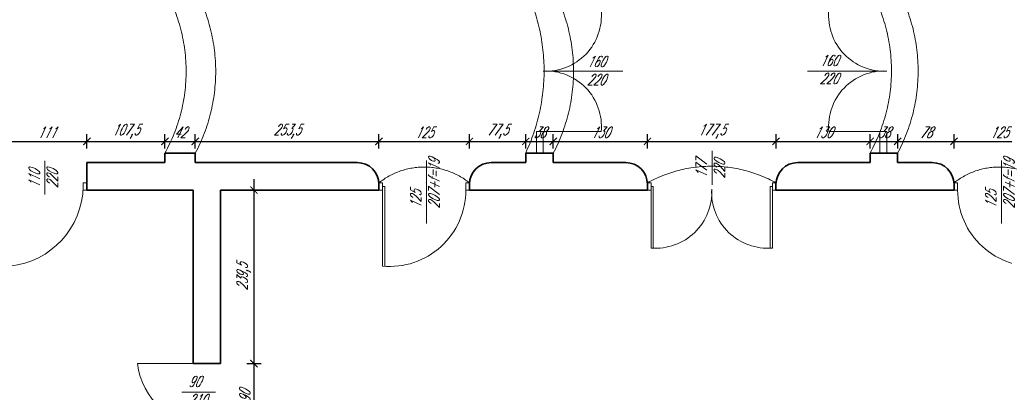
# Model space of a CAD drawing. Header units: millimetres. Extents: x 402 to 79005, y -7782 to 89952.
# Tile 34 of 256: x 23919 to 25278, y 14286 to 14801. Entities that reach past the tile are written whole.
import ezdxf

# ---------------------------------------------------------------- set-up
doc = ezdxf.new("R2010")
doc.units = ezdxf.units.MM
doc.header["$LTSCALE"] = 10
doc.linetypes.add('DASHED', pattern=[19.05, 12.7, -6.35])
doc.layers.get('0').update_dxf_attribs({"lineweight": 0})
doc.layers.get('Defpoints').update_dxf_attribs({"color": 253})
for name, color, linetype, lineweight in [('01 parter - ściany', 253, 'Continuous', 35), ('03_drzwi', 253, 'Continuous', 15), ('04-2_nad', 253, 'DASHED', 5), ('05-01_wymiary', 253, 'Continuous', 5)]:
    doc.layers.add(name, color=color, linetype=linetype, lineweight=lineweight)
doc.styles.add('ariel_wym', font='simplex.shx', dxfattribs={"width": 0.65, "oblique": 25})
doc.dimstyles.new('ariel 50 wnętrze', dxfattribs={"dimtxt": 15, "dimasz": 10, "dimexe": 10, "dimexo": 0, "dimgap": 5, "dimtad": 1, "dimdec": 1, "dimrnd": 0.5, "dimtxsty": 'ariel_wym', "dimblk": 'ARCHTICK', "dimcen": 2.5, "dimdle": 15, "dimazin": 0, "dimtfac": 1, "dimtdec": 1, "dimtix": 1, "dimtmove": 0, "dimatfit": 3, "dimldrblk": 'DOT', "dimfxl": 0, "dimarcsym": 0})

# ---------------------------------------------------------------- blocks, each defined once
blk = doc.blocks.new('_ArchTick')
at = {"color": 0, "linetype": 'ByBlock', "const_width": 0.15}
blk.add_lwpolyline([(-0.5, -0.5), (0.5, 0.5)], dxfattribs=at)
blk = doc.blocks.new('*D2648')
at = {"layer": '05-01_wymiary', "color": 0, "lineweight": -2}
for p, q in [((23900.6, 14622.7), (23900.6, 14642.7)), ((24011.6, 14622.7), (24011.6, 14642.7)), ((23885.6, 14632.7), (24026.6, 14632.7))]:
    blk.add_line(p, q, dxfattribs=at)
at = {"layer": 'Defpoints', "color": 0, "lineweight": 0}
for p in [(24011.6, 14632.7), (23900.6, 14603.4), (24011.6, 14603.4)]:
    blk.add_point(p, dxfattribs=at)
at = {"layer": '05-01_wymiary', "color": 0, "lineweight": -2, "xscale": 10, "yscale": 10, "zscale": 10, "rotation": 180}
blk.add_blockref('_ArchTick', (23900.6, 14632.7), dxfattribs=at)
at = {"layer": '05-01_wymiary', "color": 0, "lineweight": -2, "xscale": 10, "yscale": 10, "zscale": 10}
blk.add_blockref('_ArchTick', (24011.6, 14632.7), dxfattribs=at)
at = {"layer": '05-01_wymiary', "color": 0, "insert": (23956.1, 14645.2), "char_height": 15, "attachment_point": 5, "style": 'ariel_wym'}
blk.add_mtext('111', dxfattribs=at)
blk = doc.blocks.new('_Dot')
at = {"color": 0, "linetype": 'ByBlock', "lineweight": -2}
blk.add_line((-0.5, 0), (-1, 0), dxfattribs=at)
at = {"color": 0, "linetype": 'ByBlock', "const_width": 0.5}
blk.add_lwpolyline([(-0.25, 0, 1), (0.25, 0, 1)], format="xyb", close=True, dxfattribs=at)
blk = doc.blocks.new('*D2649')
at = {"layer": '05-01_wymiary', "color": 0, "lineweight": -2}
for p, q in [((24011.6, 14622.7), (24011.6, 14642.7)), ((24119.3, 14622.7), (24119.3, 14642.7)), ((23996.6, 14632.7), (24134.3, 14632.7))]:
    blk.add_line(p, q, dxfattribs=at)
at = {"layer": 'Defpoints', "color": 0, "lineweight": 0}
for p in [(24119.3, 14632.7), (24119.3, 14616.4), (24011.6, 14603.4)]:
    blk.add_point(p, dxfattribs=at)
at = {"layer": '05-01_wymiary', "color": 0, "lineweight": -2, "xscale": 10, "yscale": 10, "zscale": 10, "rotation": 180}
blk.add_blockref('_ArchTick', (24011.6, 14632.7), dxfattribs=at)
at = {"layer": '05-01_wymiary', "color": 0, "lineweight": -2, "xscale": 10, "yscale": 10, "zscale": 10}
blk.add_blockref('_ArchTick', (24119.3, 14632.7), dxfattribs=at)
at = {"layer": '05-01_wymiary', "color": 0, "insert": (24065.4, 14646.6), "char_height": 15, "attachment_point": 5, "style": 'ariel_wym'}
blk.add_mtext('107,5', dxfattribs=at)
blk = doc.blocks.new('*D2650')
at = {"layer": '05-01_wymiary', "color": 0, "lineweight": -2}
for p, q in [((24119.3, 14622.7), (24119.3, 14642.7)), ((24161.3, 14622.7), (24161.3, 14642.7)), ((24104.3, 14632.7), (24176.3, 14632.7))]:
    blk.add_line(p, q, dxfattribs=at)
at = {"layer": 'Defpoints', "color": 0, "lineweight": 0}
for p in [(24161.3, 14632.7), (24119.3, 14616.4), (24161.3, 14616.4)]:
    blk.add_point(p, dxfattribs=at)
at = {"layer": '05-01_wymiary', "color": 0, "lineweight": -2, "xscale": 10, "yscale": 10, "zscale": 10, "rotation": 180}
blk.add_blockref('_ArchTick', (24119.3, 14632.7), dxfattribs=at)
at = {"layer": '05-01_wymiary', "color": 0, "lineweight": -2, "xscale": 10, "yscale": 10, "zscale": 10}
blk.add_blockref('_ArchTick', (24161.3, 14632.7), dxfattribs=at)
at = {"layer": '05-01_wymiary', "color": 0, "insert": (24140.3, 14645.2), "char_height": 15, "attachment_point": 5, "style": 'ariel_wym'}
blk.add_mtext('42', dxfattribs=at)
blk = doc.blocks.new('*D2651')
at = {"layer": '05-01_wymiary', "color": 0, "lineweight": -2}
for p, q in [((24161.3, 14622.7), (24161.3, 14642.7)), ((24414.9, 14622.7), (24414.9, 14642.7)), ((24146.3, 14632.7), (24429.9, 14632.7))]:
    blk.add_line(p, q, dxfattribs=at)
at = {"layer": 'Defpoints', "color": 0, "lineweight": 0}
for p in [(24414.9, 14632.7), (24161.3, 14616.4), (24414.9, 14565.4)]:
    blk.add_point(p, dxfattribs=at)
at = {"layer": '05-01_wymiary', "color": 0, "lineweight": -2, "xscale": 10, "yscale": 10, "zscale": 10, "rotation": 180}
blk.add_blockref('_ArchTick', (24161.3, 14632.7), dxfattribs=at)
at = {"layer": '05-01_wymiary', "color": 0, "lineweight": -2, "xscale": 10, "yscale": 10, "zscale": 10}
blk.add_blockref('_ArchTick', (24414.9, 14632.7), dxfattribs=at)
at = {"layer": '05-01_wymiary', "color": 0, "insert": (24288.1, 14646.6), "char_height": 15, "attachment_point": 5, "style": 'ariel_wym'}
blk.add_mtext('253,5', dxfattribs=at)
blk = doc.blocks.new('*D2652')
at = {"layer": '05-01_wymiary', "color": 0, "lineweight": -2}
for p, q in [((24414.9, 14622.7), (24414.9, 14642.7)), ((24539.9, 14622.7), (24539.9, 14642.7)), ((24399.9, 14632.7), (24554.9, 14632.7))]:
    blk.add_line(p, q, dxfattribs=at)
at = {"layer": 'Defpoints', "color": 0, "lineweight": 0}
for p in [(24539.9, 14632.7), (24414.9, 14565.4), (24539.9, 14565.4)]:
    blk.add_point(p, dxfattribs=at)
at = {"layer": '05-01_wymiary', "color": 0, "lineweight": -2, "xscale": 10, "yscale": 10, "zscale": 10, "rotation": 180}
blk.add_blockref('_ArchTick', (24414.9, 14632.7), dxfattribs=at)
at = {"layer": '05-01_wymiary', "color": 0, "lineweight": -2, "xscale": 10, "yscale": 10, "zscale": 10}
blk.add_blockref('_ArchTick', (24539.9, 14632.7), dxfattribs=at)
at = {"layer": '05-01_wymiary', "color": 0, "insert": (24477.4, 14645.2), "char_height": 15, "attachment_point": 5, "style": 'ariel_wym'}
blk.add_mtext('125', dxfattribs=at)
blk = doc.blocks.new('*D2653')
at = {"layer": '05-01_wymiary', "color": 0, "lineweight": -2}
for p, q in [((24539.9, 14622.7), (24539.9, 14642.7)), ((24617.6, 14622.7), (24617.6, 14642.7)), ((24524.9, 14632.7), (24632.6, 14632.7))]:
    blk.add_line(p, q, dxfattribs=at)
at = {"layer": 'Defpoints', "color": 0, "lineweight": 0}
for p in [(24617.6, 14632.7), (24617.6, 14616.4), (24539.9, 14565.4)]:
    blk.add_point(p, dxfattribs=at)
at = {"layer": '05-01_wymiary', "color": 0, "lineweight": -2, "xscale": 10, "yscale": 10, "zscale": 10, "rotation": 180}
blk.add_blockref('_ArchTick', (24539.9, 14632.7), dxfattribs=at)
at = {"layer": '05-01_wymiary', "color": 0, "lineweight": -2, "xscale": 10, "yscale": 10, "zscale": 10}
blk.add_blockref('_ArchTick', (24617.6, 14632.7), dxfattribs=at)
at = {"layer": '05-01_wymiary', "color": 0, "insert": (24578.7, 14646.6), "char_height": 15, "attachment_point": 5, "style": 'ariel_wym'}
blk.add_mtext('77,5', dxfattribs=at)
blk = doc.blocks.new('*D2654')
at = {"layer": '05-01_wymiary', "color": 0, "lineweight": -2}
for p, q in [((24617.6, 14622.7), (24617.6, 14642.7)), ((24655.6, 14622.7), (24655.6, 14642.7)), ((24602.6, 14632.7), (24670.6, 14632.7))]:
    blk.add_line(p, q, dxfattribs=at)
at = {"layer": 'Defpoints', "color": 0, "lineweight": 0}
for p in [(24655.6, 14632.7), (24617.6, 14616.4), (24655.6, 14616.4)]:
    blk.add_point(p, dxfattribs=at)
at = {"layer": '05-01_wymiary', "color": 0, "lineweight": -2, "xscale": 10, "yscale": 10, "zscale": 10, "rotation": 180}
blk.add_blockref('_ArchTick', (24617.6, 14632.7), dxfattribs=at)
at = {"layer": '05-01_wymiary', "color": 0, "lineweight": -2, "xscale": 10, "yscale": 10, "zscale": 10}
blk.add_blockref('_ArchTick', (24655.6, 14632.7), dxfattribs=at)
at = {"layer": '05-01_wymiary', "color": 0, "insert": (24636.6, 14645.2), "char_height": 15, "attachment_point": 5, "style": 'ariel_wym'}
blk.add_mtext('38', dxfattribs=at)
blk = doc.blocks.new('*D2655')
at = {"layer": '05-01_wymiary', "color": 0, "lineweight": -2}
for p, q in [((24655.6, 14622.7), (24655.6, 14642.7)), ((24785.6, 14622.7), (24785.6, 14642.7)), ((24640.6, 14632.7), (24800.6, 14632.7))]:
    blk.add_line(p, q, dxfattribs=at)
at = {"layer": 'Defpoints', "color": 0, "lineweight": 0}
for p in [(24785.6, 14632.7), (24655.6, 14616.4), (24785.6, 14575.4)]:
    blk.add_point(p, dxfattribs=at)
at = {"layer": '05-01_wymiary', "color": 0, "lineweight": -2, "xscale": 10, "yscale": 10, "zscale": 10, "rotation": 180}
blk.add_blockref('_ArchTick', (24655.6, 14632.7), dxfattribs=at)
at = {"layer": '05-01_wymiary', "color": 0, "lineweight": -2, "xscale": 10, "yscale": 10, "zscale": 10}
blk.add_blockref('_ArchTick', (24785.6, 14632.7), dxfattribs=at)
at = {"layer": '05-01_wymiary', "color": 0, "insert": (24720.6, 14645.2), "char_height": 15, "attachment_point": 5, "style": 'ariel_wym'}
blk.add_mtext('130', dxfattribs=at)
blk = doc.blocks.new('*D2656')
at = {"layer": '05-01_wymiary', "color": 0, "lineweight": -2}
for p, q in [((24785.6, 14622.7), (24785.6, 14642.7)), ((24963.1, 14622.7), (24963.1, 14642.7)), ((24770.6, 14632.7), (24978.1, 14632.7))]:
    blk.add_line(p, q, dxfattribs=at)
at = {"layer": 'Defpoints', "color": 0, "lineweight": 0}
for p in [(24963.1, 14632.7), (24785.6, 14575.4), (24963.1, 14573.4)]:
    blk.add_point(p, dxfattribs=at)
at = {"layer": '05-01_wymiary', "color": 0, "lineweight": -2, "xscale": 10, "yscale": 10, "zscale": 10, "rotation": 180}
blk.add_blockref('_ArchTick', (24785.6, 14632.7), dxfattribs=at)
at = {"layer": '05-01_wymiary', "color": 0, "lineweight": -2, "xscale": 10, "yscale": 10, "zscale": 10}
blk.add_blockref('_ArchTick', (24963.1, 14632.7), dxfattribs=at)
at = {"layer": '05-01_wymiary', "color": 0, "insert": (24874.3, 14646.6), "char_height": 15, "attachment_point": 5, "style": 'ariel_wym'}
blk.add_mtext('177,5', dxfattribs=at)
blk = doc.blocks.new('*D2657')
at = {"layer": '05-01_wymiary', "color": 0, "lineweight": -2}
for p, q in [((24963.1, 14622.7), (24963.1, 14642.7)), ((25093.1, 14622.7), (25093.1, 14642.7)), ((24948.1, 14632.7), (25108.1, 14632.7))]:
    blk.add_line(p, q, dxfattribs=at)
at = {"layer": 'Defpoints', "color": 0, "lineweight": 0}
for p in [(25093.1, 14632.7), (25093.1, 14616.4), (24963.1, 14573.4)]:
    blk.add_point(p, dxfattribs=at)
at = {"layer": '05-01_wymiary', "color": 0, "lineweight": -2, "xscale": 10, "yscale": 10, "zscale": 10, "rotation": 180}
blk.add_blockref('_ArchTick', (24963.1, 14632.7), dxfattribs=at)
at = {"layer": '05-01_wymiary', "color": 0, "lineweight": -2, "xscale": 10, "yscale": 10, "zscale": 10}
blk.add_blockref('_ArchTick', (25093.1, 14632.7), dxfattribs=at)
at = {"layer": '05-01_wymiary', "color": 0, "insert": (25028.1, 14645.2), "char_height": 15, "attachment_point": 5, "style": 'ariel_wym'}
blk.add_mtext('130', dxfattribs=at)
blk = doc.blocks.new('*D2658')
at = {"layer": '05-01_wymiary', "color": 0, "lineweight": -2}
for p, q in [((25093.1, 14622.7), (25093.1, 14642.7)), ((25131.1, 14622.7), (25131.1, 14642.7)), ((25078.1, 14632.7), (25146.1, 14632.7))]:
    blk.add_line(p, q, dxfattribs=at)
at = {"layer": 'Defpoints', "color": 0, "lineweight": 0}
for p in [(25131.1, 14632.7), (25093.1, 14616.4), (25131.1, 14616.4)]:
    blk.add_point(p, dxfattribs=at)
at = {"layer": '05-01_wymiary', "color": 0, "lineweight": -2, "xscale": 10, "yscale": 10, "zscale": 10, "rotation": 180}
blk.add_blockref('_ArchTick', (25093.1, 14632.7), dxfattribs=at)
at = {"layer": '05-01_wymiary', "color": 0, "lineweight": -2, "xscale": 10, "yscale": 10, "zscale": 10}
blk.add_blockref('_ArchTick', (25131.1, 14632.7), dxfattribs=at)
at = {"layer": '05-01_wymiary', "color": 0, "insert": (25112.1, 14645.2), "char_height": 15, "attachment_point": 5, "style": 'ariel_wym'}
blk.add_mtext('38', dxfattribs=at)
blk = doc.blocks.new('*D2659')
at = {"layer": '05-01_wymiary', "color": 0, "lineweight": -2}
for p, q in [((25131.1, 14622.7), (25131.1, 14642.7)), ((25208.9, 14622.7), (25208.9, 14642.7)), ((25116.1, 14632.7), (25223.9, 14632.7))]:
    blk.add_line(p, q, dxfattribs=at)
at = {"layer": 'Defpoints', "color": 0, "lineweight": 0}
for p in [(25208.9, 14632.7), (25131.1, 14616.4), (25208.9, 14573.4)]:
    blk.add_point(p, dxfattribs=at)
at = {"layer": '05-01_wymiary', "color": 0, "lineweight": -2, "xscale": 10, "yscale": 10, "zscale": 10, "rotation": 180}
blk.add_blockref('_ArchTick', (25131.1, 14632.7), dxfattribs=at)
at = {"layer": '05-01_wymiary', "color": 0, "lineweight": -2, "xscale": 10, "yscale": 10, "zscale": 10}
blk.add_blockref('_ArchTick', (25208.9, 14632.7), dxfattribs=at)
at = {"layer": '05-01_wymiary', "color": 0, "insert": (25170, 14645.2), "char_height": 15, "attachment_point": 5, "style": 'ariel_wym'}
blk.add_mtext('78', dxfattribs=at)
blk = doc.blocks.new('*D2660')
at = {"layer": '05-01_wymiary', "color": 0, "lineweight": -2}
for p, q in [((25208.9, 14622.7), (25208.9, 14642.7)), ((25333.9, 14622.7), (25333.9, 14642.7)), ((25193.9, 14632.7), (25348.9, 14632.7))]:
    blk.add_line(p, q, dxfattribs=at)
at = {"layer": 'Defpoints', "color": 0, "lineweight": 0}
for p in [(25333.9, 14632.7), (25208.9, 14573.4), (25333.9, 14573.4)]:
    blk.add_point(p, dxfattribs=at)
at = {"layer": '05-01_wymiary', "color": 0, "lineweight": -2, "xscale": 10, "yscale": 10, "zscale": 10, "rotation": 180}
blk.add_blockref('_ArchTick', (25208.9, 14632.7), dxfattribs=at)
at = {"layer": '05-01_wymiary', "color": 0, "lineweight": -2, "xscale": 10, "yscale": 10, "zscale": 10}
blk.add_blockref('_ArchTick', (25333.9, 14632.7), dxfattribs=at)
at = {"layer": '05-01_wymiary', "color": 0, "insert": (25271.4, 14645.2), "char_height": 15, "attachment_point": 5, "style": 'ariel_wym'}
blk.add_mtext('125', dxfattribs=at)
blk = doc.blocks.new('*D2677')
at = {"layer": '05-01_wymiary', "color": 0, "lineweight": -2}
for p, q in [((24242.3, 14580.4), (24242.3, 14310.7)), ((24232.3, 14565.4), (24252.3, 14565.4)), ((24232.3, 14325.7), (24252.3, 14325.7))]:
    blk.add_line(p, q, dxfattribs=at)
at = {"layer": 'Defpoints', "color": 0, "lineweight": 0}
for p in [(24196.2, 14565.4), (24196.2, 14325.7), (24242.3, 14325.7)]:
    blk.add_point(p, dxfattribs=at)
at = {"layer": '05-01_wymiary', "color": 0, "lineweight": -2, "xscale": 10, "yscale": 10, "zscale": 10}
for p, rotation in [((24242.3, 14565.4), 90), ((24242.3, 14325.7), 270)]:
    blk.add_blockref('_ArchTick', p, dxfattribs=dict(at, rotation=rotation))
at = {"layer": '05-01_wymiary', "color": 0, "insert": (24228.3, 14445.6), "char_height": 15, "attachment_point": 5, "rotation": 90, "style": 'ariel_wym'}
blk.add_mtext('239,5', dxfattribs=at)
blk = doc.blocks.new('*D2678')
at = {"layer": '05-01_wymiary', "color": 0, "lineweight": -2}
for p, q in [((24242.3, 14340.7), (24242.3, 14220.7)), ((24232.3, 14325.7), (24252.3, 14325.7)), ((24232.3, 14235.7), (24252.3, 14235.7))]:
    blk.add_line(p, q, dxfattribs=at)
at = {"layer": 'Defpoints', "color": 0, "lineweight": 0}
for p in [(24196.2, 14325.7), (24196.2, 14235.7), (24242.3, 14235.7)]:
    blk.add_point(p, dxfattribs=at)
at = {"layer": '05-01_wymiary', "color": 0, "lineweight": -2, "xscale": 10, "yscale": 10, "zscale": 10}
for p, rotation in [((24242.3, 14325.7), 90), ((24242.3, 14235.7), 270)]:
    blk.add_blockref('_ArchTick', p, dxfattribs=dict(at, rotation=rotation))
at = {"layer": '05-01_wymiary', "color": 0, "insert": (24229.8, 14280.7), "char_height": 15, "attachment_point": 5, "rotation": 90, "style": 'ariel_wym'}
blk.add_mtext('90', dxfattribs=at)

msp = doc.modelspace()

# ---------------------------------------------------------------- linework, layer by layer
at = {"layer": '01 parter - ściany'}
for p, q in [((24119.262, 14603.403), (24119.262, 14616.503)), ((24119.262, 14616.403), (24161.262, 14616.403)), ((24161.262, 14616.403), (24161.262, 14603.403)), ((24617.561, 14603.403), (24617.561, 14616.403)), ((24617.561, 14616.403), (24655.561, 14616.403)), ((24655.561, 14616.403), (24655.561, 14603.403)), ((25093.061, 14603.403), (25093.061, 14616.403)), ((25093.061, 14616.403), (25131.061, 14616.403)), ((25131.061, 14616.403), (25131.061, 14603.403)), ((24119.262, 14603.403), (24011.562, 14603.403)), ((24011.562, 14603.403), (24011.562, 14565.403)), ((24384.861, 14603.403), (24161.061, 14603.403)), ((24617.561, 14603.403), (24569.861, 14603.403)), ((24755.561, 14603.403), (24655.561, 14603.403)), ((25093.061, 14603.403), (24993.061, 14603.403)), ((25178.861, 14603.403), (25131.061, 14603.403)), ((24414.861, 14573.403), (24414.861, 14565.403)), ((24539.861, 14573.403), (24539.861, 14565.403)), ((24785.561, 14573.403), (24785.561, 14565.403)), ((24963.061, 14573.403), (24963.061, 14565.403)), ((25208.861, 14573.403), (25208.861, 14565.403)), ((24158.226, 14565.403), (24011.562, 14565.403)), ((24158.226, 14325.741), (24158.226, 14565.403)), ((24414.861, 14565.403), (24196.226, 14565.403)), ((24196.226, 14325.741), (24196.226, 14565.403)), ((24785.561, 14565.403), (24539.861, 14565.403)), ((25208.861, 14565.403), (24963.061, 14565.403)), ((24196.226, 14325.741), (24158.226, 14325.741))]:
    msp.add_line(p, q, dxfattribs=at)
for centre, start, end in [((24384.861, 14573.403), 0, 90), ((24569.861, 14573.403), 90, 180), ((24755.561, 14573.403), 0, 90), ((24993.061, 14573.403), 90, 180), ((25178.861, 14573.403), 0, 90)]:
    msp.add_arc(centre, 30, start, end, dxfattribs=at)
at = {"layer": '03_drzwi'}
for p, q in [((24649.365, 14729.903), (24751.412, 14729.903)), ((25006.392, 14729.903), (25108.44, 14729.903)), ((24632.243, 14646.403), (24632.243, 14616.403)), ((24632.243, 14646.403), (24641.743, 14646.403)), ((24641.743, 14646.403), (24641.743, 14616.403)), ((24641.743, 14646.403), (24721.743, 14646.403)), ((25036.061, 14646.403), (25116.061, 14646.403)), ((25106.561, 14646.403), (25106.561, 14616.403)), ((25116.061, 14646.403), (25106.561, 14646.403)), ((25116.061, 14646.403), (25116.061, 14616.403)), ((24874.746, 14572.797), (24874.746, 14619.444)), ((23953.647, 14559.282), (23953.647, 14605.929)), ((24480.434, 14519.13), (24480.434, 14606.159)), ((25274.434, 14519.13), (25274.434, 14606.159)), ((24006.562, 14565.403), (24006.562, 14575.403)), ((24006.562, 14575.403), (24011.562, 14575.403)), ((24414.861, 14575.403), (24419.861, 14575.403)), ((24419.861, 14575.403), (24419.861, 14565.403)), ((24534.861, 14565.403), (24534.861, 14575.403)), ((24534.861, 14575.403), (24539.861, 14575.403)), ((24785.561, 14575.403), (24790.561, 14575.403)), ((24790.561, 14575.403), (24790.561, 14565.403)), ((24963.061, 14575.403), (24958.061, 14575.403)), ((24958.061, 14575.403), (24958.061, 14565.403)), ((25213.861, 14575.403), (25208.861, 14575.403)), ((25213.861, 14565.403), (25213.861, 14575.403)), ((24011.562, 14565.403), (24006.562, 14565.403)), ((24419.861, 14565.403), (24414.861, 14565.403)), ((24419.861, 14570.403), (24419.861, 14460.403)), ((24422.861, 14570.403), (24419.861, 14570.403)), ((24422.861, 14570.403), (24422.82, 14460.732)), ((24539.861, 14565.403), (24534.861, 14565.403)), ((24790.561, 14565.403), (24785.561, 14565.403)), ((24790.561, 14570.403), (24790.561, 14485.403)), ((24793.561, 14570.403), (24790.561, 14570.403)), ((24793.561, 14570.403), (24793.53, 14485.211)), ((24955.061, 14570.403), (24955.093, 14485.211)), ((24955.061, 14570.403), (24958.061, 14570.403)), ((24958.061, 14570.403), (24958.061, 14485.403)), ((24958.061, 14565.403), (24963.061, 14565.403)), ((25208.861, 14565.403), (25213.861, 14565.403)), ((24177.226, 14325.741), (24081.361, 14325.741)), ((24142.702, 14286.423), (24189.35, 14286.423))]:
    msp.add_line(p, q, dxfattribs=at)
for centre, radius, start, end in [((24645.554, 14806.325), 76.517, 267.145193, 5.307463), ((25112.25, 14806.325), 76.517, 174.692537, 272.854807), ((24645.554, 14653.481), 76.517, 354.692537, 92.854807), ((25112.25, 14653.481), 76.517, 87.145193, 185.307463), ((23893.853, 14572.522), 112.729, 275.962001, 358.922829), ((24429.77, 14565.027), 105.092, 264.589692, 0.205184), ((24797.035, 14562.533), 77.401, 265.202382, 3.247331), ((24951.588, 14562.533), 77.401, 176.752669, 274.797618), ((25318.953, 14565.027), 105.092, 179.794816, 275.410308), ((24185.056, 14340.137), 104.689, 187.903685, 265.710585)]:
    msp.add_arc(centre, radius, start, end, dxfattribs=at)
at = {"layer": '04-2_nad', "ltscale": 2}
for centre, radius, start, end in [((23917.746, 14729.453), 231.011, 330.729249, 29.270759), ((23949.525, 14729.403), 240.004, 331.912065, 28.087944), ((24377.57, 14730.215), 265.344, 334.750006, 25.249994), ((24440.587, 14729.601), 242.957, 332.230218, 27.930657), ((24890.717, 14730.215), 231.85, 330.778157, 29.221843), ((24917.503, 14729.903), 241.846, 332.010628, 27.989381), ((24477.361, 14497.069), 100.212, 51.414804, 128.585196), ((24874.311, 14415.459), 182.917, 60.974882, 119.025118), ((25271.361, 14497.069), 100.212, 51.414804, 128.585196)]:
    msp.add_arc(centre, radius, start, end, dxfattribs=at)

# ---------------------------------------------------------------- texts
at = {"layer": '03_drzwi', "char_height": 15, "attachment_point": 7, "style": 'ariel_wym'}
for s, insert, width in [('160\\P220', (24702.071, 14710.56), 160.5905), ('160\\P220', (25023.51, 14712.027), 160.5905), ('90\\P210', (24151.639, 14268.547), 160.59049)]:
    msp.add_mtext(s, dxfattribs=dict(at, insert=insert, width=width))
at = {"layer": '03_drzwi', "char_height": 15, "width": 160.59049, "attachment_point": 7, "rotation": 90, "style": 'ariel_wym'}
for s, insert in [('125\\P207+f=19', (24498.31, 14539.903)), ('177\\P220', (24892.622, 14581.733)), ('125\\P207+f=19', (25292.31, 14539.903)), ('110\\P220', (23971.523, 14568.218))]:
    msp.add_mtext(s, dxfattribs=dict(at, insert=insert))

# ---------------------------------------------------------------- dimensions: what is measured, and where the dimension line sits
at = {"layer": '05-01_wymiary'}
for base, p1, p2, picture, middle in [((24011.562, 14632.658), (23900.562, 14603.403), (24011.562, 14603.403), '*D2648', (23956.062, 14645.158)), ((24119.262, 14632.658), (24011.562, 14603.403), (24119.262, 14616.403), '*D2649', (24065.412, 14646.587)), ((24161.262, 14632.658), (24119.262, 14616.403), (24161.262, 14616.403), '*D2650', (24140.262, 14645.158)), ((24414.861, 14632.658), (24161.262, 14616.403), (24414.861, 14565.403), '*D2651', (24288.062, 14646.587)), ((24539.861, 14632.658), (24414.861, 14565.403), (24539.861, 14565.403), '*D2652', (24477.361, 14645.158)), ((24617.561, 14632.658), (24539.861, 14565.403), (24617.561, 14616.403), '*D2653', (24578.711, 14646.587)), ((24655.561, 14632.658), (24617.561, 14616.403), (24655.561, 14616.403), '*D2654', (24636.561, 14645.158)), ((24785.561, 14632.658), (24655.561, 14616.403), (24785.561, 14575.403), '*D2655', (24720.561, 14645.158)), ((24963.061, 14632.658), (24785.561, 14575.403), (24963.061, 14573.403), '*D2656', (24874.311, 14646.587)), ((25093.061, 14632.658), (24963.061, 14573.403), (25093.061, 14616.403), '*D2657', (25028.061, 14645.158)), ((25131.061, 14632.658), (25093.061, 14616.403), (25131.061, 14616.403), '*D2658', (25112.061, 14645.158)), ((25208.861, 14632.658), (25131.061, 14616.403), (25208.861, 14573.403), '*D2659', (25169.961, 14645.158)), ((25333.861, 14632.658), (25208.861, 14573.403), (25333.861, 14573.403), '*D2660', (25271.361, 14645.158))]:
    dim = msp.add_linear_dim(base=base, p1=p1, p2=p2, dimstyle='ariel 50 wnętrze', override={"dimtmove": 1}, dxfattribs=at)
    dim.commit()
    dim.dimension.update_dxf_attribs({"geometry": picture, "text_midpoint": middle})
dim = msp.add_linear_dim(base=(24242.264, 14325.741), p1=(24196.226, 14565.403), p2=(24196.226, 14325.741), angle=90, dimstyle='ariel 50 wnętrze', dxfattribs=at)
dim.commit()
dim.dimension.update_dxf_attribs({"geometry": '*D2677', "text_midpoint": (24228.335, 14445.572)})
dim = msp.add_linear_dim(base=(24242.264, 14235.741), p1=(24196.226, 14325.741), p2=(24196.226, 14235.741), angle=90, dimstyle='ariel 50 wnętrze', override={"dimtmove": 1}, dxfattribs=at)
dim.commit()
dim.dimension.update_dxf_attribs({"geometry": '*D2678', "text_midpoint": (24229.764, 14280.741)})

doc.saveas('drawing.dxf')
